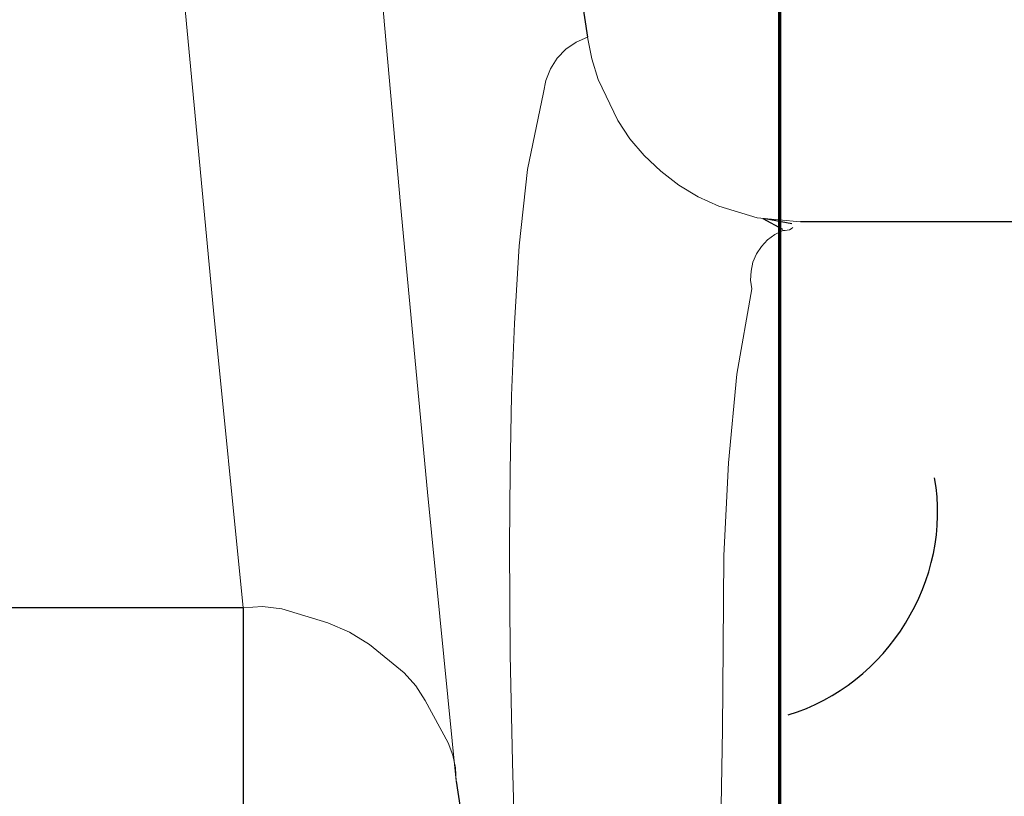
# Model space of a CAD drawing. Header units: inches. Extents: x 0 to 612, y 155 to 655.
# Tile 100 of 138: x 86.61 to 91.16, y 401.72 to 405.31. Entities that reach past the tile are written whole.
import ezdxf

# ---------------------------------------------------------------- set-up
doc = ezdxf.new("R2010")
doc.units = ezdxf.units.IN
doc.header["$MEASUREMENT"] = 0
doc.layers.add('Layer 1', color=7, linetype='Continuous')

# ---------------------------------------------------------------- blocks, each defined once
blk = doc.blocks.new('block 8')
at = {"layer": 'Layer 1', "color": 7, "lineweight": 70}
blk.add_lwpolyline([(90.1226, 374.3535), (90.1226, 528.8403), (99.313, 528.8403)], dxfattribs=at)
blk = doc.blocks.new('block 4')
at = {"layer": 'Layer 1'}
blk.add_blockref('block 8', (0, 0), dxfattribs=at)
blk = doc.blocks.new('block 3')
at = {"layer": 'Layer 1'}
blk.add_blockref('block 4', (0, 0), dxfattribs=at)
blk = doc.blocks.new('block 1173')
at = {"layer": 'Layer 1', "color": 7, "lineweight": 25}
blk.add_lwpolyline([(95.3262, 404.3745), (90.2183, 404.3745)], dxfattribs=at)
blk = doc.blocks.new('block 1172')
at = {"layer": 'Layer 1'}
blk.add_blockref('block 1173', (0, 0), dxfattribs=at)
blk = doc.blocks.new('block 1171')
at = {"layer": 'Layer 1'}
blk.add_blockref('block 1172', (0, 0), dxfattribs=at)
blk = doc.blocks.new('block 1215')
at = {"layer": 'Layer 1', "color": 7, "lineweight": 25}
blk.add_lwpolyline([(90.1768, 404.3662), (90.0537, 404.3887)], dxfattribs=at)
blk = doc.blocks.new('block 1214')
at = {"layer": 'Layer 1'}
blk.add_blockref('block 1215', (0, 0), dxfattribs=at)
blk = doc.blocks.new('block 1213')
at = {"layer": 'Layer 1'}
blk.add_blockref('block 1214', (0, 0), dxfattribs=at)
blk = doc.blocks.new('block 1239')
at = {"layer": 'Layer 1', "color": 7, "lineweight": 25}
blk.add_lwpolyline([(90.1357, 404.3389), (90.0454, 404.3887)], dxfattribs=at)
blk = doc.blocks.new('block 1238')
at = {"layer": 'Layer 1'}
blk.add_blockref('block 1239', (0, 0), dxfattribs=at)
blk = doc.blocks.new('block 1237')
at = {"layer": 'Layer 1'}
blk.add_blockref('block 1238', (0, 0), dxfattribs=at)
blk = doc.blocks.new('block 5309')
at = {"layer": 'Layer 1', "color": 7, "lineweight": 25}
blk.add_lwpolyline([(88.627, 401.7915), (88.9937, 399.3828)], dxfattribs=at)
blk = doc.blocks.new('block 5308')
at = {"layer": 'Layer 1'}
blk.add_blockref('block 5309', (0, 0), dxfattribs=at)
blk = doc.blocks.new('block 5307')
at = {"layer": 'Layer 1'}
blk.add_blockref('block 5308', (0, 0), dxfattribs=at)
blk = doc.blocks.new('block 5369')
at = {"layer": 'Layer 1', "color": 7, "lineweight": 25}
blk.add_lwpolyline([(87.6421, 402.5928), (87.6421, 401.6382)], dxfattribs=at)
blk = doc.blocks.new('block 5368')
at = {"layer": 'Layer 1'}
blk.add_blockref('block 5369', (0, 0), dxfattribs=at)
blk = doc.blocks.new('block 5367')
at = {"layer": 'Layer 1'}
blk.add_blockref('block 5368', (0, 0), dxfattribs=at)
blk = doc.blocks.new('block 5372')
at = {"layer": 'Layer 1', "lineweight": 0}
for points in [[(87.6421, 402.5928)], [(87.7314, 402.5991)]]:
    blk.add_lwpolyline(points, dxfattribs=at)
blk.add_open_spline([(87.6421, 402.5928), (87.6421, 402.5928), (87.7314, 402.5991), (87.7314, 402.5991), (87.7314, 402.5991), (87.6421, 402.5928), (87.6421, 402.5928)], degree=3, knots=[0, 0, 0, 0, 1, 1, 1, 2, 2, 2, 2], dxfattribs=at)
blk = doc.blocks.new('block 5373')
at = {"layer": 'Layer 1', "lineweight": 0}
for points in [[(87.7314, 402.5991)], [(87.8203, 402.5884)]]:
    blk.add_lwpolyline(points, dxfattribs=at)
blk.add_open_spline([(87.7314, 402.5991), (87.7314, 402.5991), (87.8203, 402.5884), (87.8203, 402.5884), (87.8203, 402.5884), (87.7314, 402.5991), (87.7314, 402.5991)], degree=3, knots=[0, 0, 0, 0, 1, 1, 1, 2, 2, 2, 2], dxfattribs=at)
blk = doc.blocks.new('block 5374')
at = {"layer": 'Layer 1', "lineweight": 0}
for points in [[(87.8203, 402.5884)], [(88.0342, 402.5225)]]:
    blk.add_lwpolyline(points, dxfattribs=at)
blk.add_open_spline([(87.8203, 402.5884), (87.8203, 402.5884), (88.0342, 402.5225), (88.0342, 402.5225), (88.0342, 402.5225), (87.8203, 402.5884), (87.8203, 402.5884)], degree=3, knots=[0, 0, 0, 0, 1, 1, 1, 2, 2, 2, 2], dxfattribs=at)
blk = doc.blocks.new('block 5375')
at = {"layer": 'Layer 1', "lineweight": 0}
for points in [[(88.0342, 402.5225)], [(88.1338, 402.4805)]]:
    blk.add_lwpolyline(points, dxfattribs=at)
blk.add_open_spline([(88.0342, 402.5225), (88.0342, 402.5225), (88.1338, 402.4805), (88.1338, 402.4805), (88.1338, 402.4805), (88.0342, 402.5225), (88.0342, 402.5225)], degree=3, knots=[0, 0, 0, 0, 1, 1, 1, 2, 2, 2, 2], dxfattribs=at)
blk = doc.blocks.new('block 5376')
at = {"layer": 'Layer 1', "lineweight": 0}
for points in [[(88.1338, 402.4805)], [(88.2256, 402.4224)]]:
    blk.add_lwpolyline(points, dxfattribs=at)
blk.add_open_spline([(88.1338, 402.4805), (88.1338, 402.4805), (88.2256, 402.4224), (88.2256, 402.4224), (88.2256, 402.4224), (88.1338, 402.4805), (88.1338, 402.4805)], degree=3, knots=[0, 0, 0, 0, 1, 1, 1, 2, 2, 2, 2], dxfattribs=at)
blk = doc.blocks.new('block 5377')
at = {"layer": 'Layer 1', "lineweight": 0}
for points in [[(88.2256, 402.4224)], [(88.3857, 402.292)]]:
    blk.add_lwpolyline(points, dxfattribs=at)
blk.add_open_spline([(88.2256, 402.4224), (88.2256, 402.4224), (88.3857, 402.292), (88.3857, 402.292), (88.3857, 402.292), (88.2256, 402.4224), (88.2256, 402.4224)], degree=3, knots=[0, 0, 0, 0, 1, 1, 1, 2, 2, 2, 2], dxfattribs=at)
blk = doc.blocks.new('block 5378')
at = {"layer": 'Layer 1', "lineweight": 0}
for points in [[(88.3857, 402.292)], [(88.4395, 402.2324)]]:
    blk.add_lwpolyline(points, dxfattribs=at)
blk.add_open_spline([(88.3857, 402.292), (88.3857, 402.292), (88.4395, 402.2324), (88.4395, 402.2324), (88.4395, 402.2324), (88.3857, 402.292), (88.3857, 402.292)], degree=3, knots=[0, 0, 0, 0, 1, 1, 1, 2, 2, 2, 2], dxfattribs=at)
blk = doc.blocks.new('block 5379')
at = {"layer": 'Layer 1', "lineweight": 0}
for points in [[(88.4395, 402.2324)], [(88.4834, 402.1646)]]:
    blk.add_lwpolyline(points, dxfattribs=at)
blk.add_open_spline([(88.4395, 402.2324), (88.4395, 402.2324), (88.4834, 402.1646), (88.4834, 402.1646), (88.4834, 402.1646), (88.4395, 402.2324), (88.4395, 402.2324)], degree=3, knots=[0, 0, 0, 0, 1, 1, 1, 2, 2, 2, 2], dxfattribs=at)
blk = doc.blocks.new('block 5380')
at = {"layer": 'Layer 1', "lineweight": 0}
for points in [[(88.4834, 402.1646)], [(88.5894, 401.9692)]]:
    blk.add_lwpolyline(points, dxfattribs=at)
blk.add_open_spline([(88.4834, 402.1646), (88.4834, 402.1646), (88.5894, 401.9692), (88.5894, 401.9692), (88.5894, 401.9692), (88.4834, 402.1646), (88.4834, 402.1646)], degree=3, knots=[0, 0, 0, 0, 1, 1, 1, 2, 2, 2, 2], dxfattribs=at)
blk = doc.blocks.new('block 5381')
at = {"layer": 'Layer 1', "lineweight": 0}
for points in [[(88.5894, 401.9692)], [(88.6104, 401.9121)]]:
    blk.add_lwpolyline(points, dxfattribs=at)
blk.add_open_spline([(88.5894, 401.9692), (88.5894, 401.9692), (88.6104, 401.9121), (88.6104, 401.9121), (88.6104, 401.9121), (88.5894, 401.9692), (88.5894, 401.9692)], degree=3, knots=[0, 0, 0, 0, 1, 1, 1, 2, 2, 2, 2], dxfattribs=at)
blk = doc.blocks.new('block 5382')
at = {"layer": 'Layer 1', "lineweight": 0}
for points in [[(88.6104, 401.9121)], [(88.623, 401.853)]]:
    blk.add_lwpolyline(points, dxfattribs=at)
blk.add_open_spline([(88.6104, 401.9121), (88.6104, 401.9121), (88.623, 401.853), (88.623, 401.853), (88.623, 401.853), (88.6104, 401.9121), (88.6104, 401.9121)], degree=3, knots=[0, 0, 0, 0, 1, 1, 1, 2, 2, 2, 2], dxfattribs=at)
blk = doc.blocks.new('block 5383')
at = {"layer": 'Layer 1', "lineweight": 0}
for points in [[(88.623, 401.853)], [(88.627, 401.7915)]]:
    blk.add_lwpolyline(points, dxfattribs=at)
blk.add_open_spline([(88.623, 401.853), (88.623, 401.853), (88.627, 401.7915), (88.627, 401.7915), (88.627, 401.7915), (88.623, 401.853), (88.623, 401.853)], degree=3, knots=[0, 0, 0, 0, 1, 1, 1, 2, 2, 2, 2], dxfattribs=at)
blk = doc.blocks.new('block 5371')
at = {"layer": 'Layer 1'}
for name in ['block 5372', 'block 5373', 'block 5374', 'block 5375', 'block 5376', 'block 5377', 'block 5378', 'block 5379', 'block 5380', 'block 5381', 'block 5382', 'block 5383']:
    blk.add_blockref(name, (0, 0), dxfattribs=at)
blk = doc.blocks.new('block 5370')
at = {"layer": 'Layer 1'}
blk.add_blockref('block 5371', (0, 0), dxfattribs=at)
blk = doc.blocks.new('block 5514')
at = {"layer": 'Layer 1', "color": 7, "lineweight": 25}
blk.add_lwpolyline([(87.6421, 402.5928), (76.4863, 402.5928)], dxfattribs=at)
blk = doc.blocks.new('block 5513')
at = {"layer": 'Layer 1'}
blk.add_blockref('block 5514', (0, 0), dxfattribs=at)
blk = doc.blocks.new('block 5512')
at = {"layer": 'Layer 1'}
blk.add_blockref('block 5513', (0, 0), dxfattribs=at)
blk = doc.blocks.new('block 5765')
at = {"layer": 'Layer 1', "lineweight": 0}
for points in [[(89.9497, 398.9697)], [(89.9814, 398.4868)]]:
    blk.add_lwpolyline(points, dxfattribs=at)
blk.add_open_spline([(89.9814, 398.4868), (89.9814, 398.4868), (89.9497, 398.9697), (89.9497, 398.9697), (89.9497, 398.9697), (89.9814, 398.4868), (89.9814, 398.4868)], degree=3, knots=[0, 0, 0, 0, 1, 1, 1, 2, 2, 2, 2], dxfattribs=at)
blk = doc.blocks.new('block 5766')
at = {"layer": 'Layer 1', "lineweight": 0}
for points in [[(89.9224, 399.4414)], [(89.9497, 398.9697)]]:
    blk.add_lwpolyline(points, dxfattribs=at)
blk.add_open_spline([(89.9497, 398.9697), (89.9497, 398.9697), (89.9224, 399.4414), (89.9224, 399.4414), (89.9224, 399.4414), (89.9497, 398.9697), (89.9497, 398.9697)], degree=3, knots=[0, 0, 0, 0, 1, 1, 1, 2, 2, 2, 2], dxfattribs=at)
blk = doc.blocks.new('block 5767')
at = {"layer": 'Layer 1', "lineweight": 0}
for points in [[(89.8965, 400.002)], [(89.9224, 399.4414)]]:
    blk.add_lwpolyline(points, dxfattribs=at)
blk.add_open_spline([(89.9224, 399.4414), (89.9224, 399.4414), (89.8965, 400.002), (89.8965, 400.002), (89.8965, 400.002), (89.9224, 399.4414), (89.9224, 399.4414)], degree=3, knots=[0, 0, 0, 0, 1, 1, 1, 2, 2, 2, 2], dxfattribs=at)
blk = doc.blocks.new('block 5768')
at = {"layer": 'Layer 1', "lineweight": 0}
for points in [[(89.8765, 400.5273)], [(89.8965, 400.002)]]:
    blk.add_lwpolyline(points, dxfattribs=at)
blk.add_open_spline([(89.8965, 400.002), (89.8965, 400.002), (89.8765, 400.5273), (89.8765, 400.5273), (89.8765, 400.5273), (89.8965, 400.002), (89.8965, 400.002)], degree=3, knots=[0, 0, 0, 0, 1, 1, 1, 2, 2, 2, 2], dxfattribs=at)
blk = doc.blocks.new('block 5769')
at = {"layer": 'Layer 1', "lineweight": 0}
for points in [[(89.8604, 401.0298)], [(89.8765, 400.5273)]]:
    blk.add_lwpolyline(points, dxfattribs=at)
blk.add_open_spline([(89.8765, 400.5273), (89.8765, 400.5273), (89.8604, 401.0298), (89.8604, 401.0298), (89.8604, 401.0298), (89.8765, 400.5273), (89.8765, 400.5273)], degree=3, knots=[0, 0, 0, 0, 1, 1, 1, 2, 2, 2, 2], dxfattribs=at)
blk = doc.blocks.new('block 5770')
at = {"layer": 'Layer 1', "lineweight": 0}
for points in [[(89.8491, 401.5889)], [(89.8604, 401.0298)]]:
    blk.add_lwpolyline(points, dxfattribs=at)
blk.add_open_spline([(89.8604, 401.0298), (89.8604, 401.0298), (89.8491, 401.5889), (89.8491, 401.5889), (89.8491, 401.5889), (89.8604, 401.0298), (89.8604, 401.0298)], degree=3, knots=[0, 0, 0, 0, 1, 1, 1, 2, 2, 2, 2], dxfattribs=at)
blk = doc.blocks.new('block 5771')
at = {"layer": 'Layer 1', "lineweight": 0}
for points in [[(89.8579, 402.0298)], [(89.8491, 401.5889)]]:
    blk.add_lwpolyline(points, dxfattribs=at)
blk.add_open_spline([(89.8491, 401.5889), (89.8491, 401.5889), (89.8579, 402.0298), (89.8579, 402.0298), (89.8579, 402.0298), (89.8491, 401.5889), (89.8491, 401.5889)], degree=3, knots=[0, 0, 0, 0, 1, 1, 1, 2, 2, 2, 2], dxfattribs=at)
blk = doc.blocks.new('block 5764')
at = {"layer": 'Layer 1'}
for name in ['block 5771', 'block 5770', 'block 5769', 'block 5768', 'block 5767', 'block 5766', 'block 5765']:
    blk.add_blockref(name, (0, 0), dxfattribs=at)
blk = doc.blocks.new('block 5763')
at = {"layer": 'Layer 1'}
blk.add_blockref('block 5764', (0, 0), dxfattribs=at)
blk = doc.blocks.new('block 5774')
at = {"layer": 'Layer 1', "lineweight": 0}
for points in [[(88.9663, 399.8813)], [(88.9937, 399.3828)]]:
    blk.add_lwpolyline(points, dxfattribs=at)
blk.add_open_spline([(88.9937, 399.3828), (88.9937, 399.3828), (88.9663, 399.8813), (88.9663, 399.8813), (88.9663, 399.8813), (88.9937, 399.3828), (88.9937, 399.3828)], degree=3, knots=[0, 0, 0, 0, 1, 1, 1, 2, 2, 2, 2], dxfattribs=at)
blk = doc.blocks.new('block 5775')
at = {"layer": 'Layer 1', "lineweight": 0}
for points in [[(88.9419, 400.3809)], [(88.9663, 399.8813)]]:
    blk.add_lwpolyline(points, dxfattribs=at)
blk.add_open_spline([(88.9663, 399.8813), (88.9663, 399.8813), (88.9419, 400.3809), (88.9419, 400.3809), (88.9419, 400.3809), (88.9663, 399.8813), (88.9663, 399.8813)], degree=3, knots=[0, 0, 0, 0, 1, 1, 1, 2, 2, 2, 2], dxfattribs=at)
blk = doc.blocks.new('block 5776')
at = {"layer": 'Layer 1', "lineweight": 0}
for points in [[(88.9199, 400.8789)], [(88.9419, 400.3809)]]:
    blk.add_lwpolyline(points, dxfattribs=at)
blk.add_open_spline([(88.9419, 400.3809), (88.9419, 400.3809), (88.9199, 400.8789), (88.9199, 400.8789), (88.9199, 400.8789), (88.9419, 400.3809), (88.9419, 400.3809)], degree=3, knots=[0, 0, 0, 0, 1, 1, 1, 2, 2, 2, 2], dxfattribs=at)
blk = doc.blocks.new('block 5777')
at = {"layer": 'Layer 1', "lineweight": 0}
for points in [[(88.9014, 401.3774)], [(88.9199, 400.8789)]]:
    blk.add_lwpolyline(points, dxfattribs=at)
blk.add_open_spline([(88.9199, 400.8789), (88.9199, 400.8789), (88.9014, 401.3774), (88.9014, 401.3774), (88.9014, 401.3774), (88.9199, 400.8789), (88.9199, 400.8789)], degree=3, knots=[0, 0, 0, 0, 1, 1, 1, 2, 2, 2, 2], dxfattribs=at)
blk = doc.blocks.new('block 5778')
at = {"layer": 'Layer 1', "lineweight": 0}
for points in [[(88.8867, 401.8789)], [(88.9014, 401.3774)]]:
    blk.add_lwpolyline(points, dxfattribs=at)
blk.add_open_spline([(88.9014, 401.3774), (88.9014, 401.3774), (88.8867, 401.8789), (88.8867, 401.8789), (88.8867, 401.8789), (88.9014, 401.3774), (88.9014, 401.3774)], degree=3, knots=[0, 0, 0, 0, 1, 1, 1, 2, 2, 2, 2], dxfattribs=at)
blk = doc.blocks.new('block 5779')
at = {"layer": 'Layer 1', "lineweight": 0}
for points in [[(88.8765, 402.377)], [(88.8867, 401.8789)]]:
    blk.add_lwpolyline(points, dxfattribs=at)
blk.add_open_spline([(88.8867, 401.8789), (88.8867, 401.8789), (88.8765, 402.377), (88.8765, 402.377), (88.8765, 402.377), (88.8867, 401.8789), (88.8867, 401.8789)], degree=3, knots=[0, 0, 0, 0, 1, 1, 1, 2, 2, 2, 2], dxfattribs=at)
blk = doc.blocks.new('block 5780')
at = {"layer": 'Layer 1', "lineweight": 0}
for points in [[(88.873, 402.8765)], [(88.8765, 402.377)]]:
    blk.add_lwpolyline(points, dxfattribs=at)
blk.add_open_spline([(88.8765, 402.377), (88.8765, 402.377), (88.873, 402.8765), (88.873, 402.8765), (88.873, 402.8765), (88.8765, 402.377), (88.8765, 402.377)], degree=3, knots=[0, 0, 0, 0, 1, 1, 1, 2, 2, 2, 2], dxfattribs=at)
blk = doc.blocks.new('block 5773')
at = {"layer": 'Layer 1'}
for name in ['block 5780', 'block 5779', 'block 5778', 'block 5777', 'block 5776', 'block 5775', 'block 5774']:
    blk.add_blockref(name, (0, 0), dxfattribs=at)
blk = doc.blocks.new('block 5772')
at = {"layer": 'Layer 1'}
blk.add_blockref('block 5773', (0, 0), dxfattribs=at)
blk = doc.blocks.new('block 5783')
at = {"layer": 'Layer 1', "color": 7, "lineweight": 25}
blk.add_open_spline([(90.1606, 402.0977), (90.6201, 402.2368), (90.9214, 402.7246), (90.8374, 403.1924)], degree=3, dxfattribs=at)
blk = doc.blocks.new('block 5782')
at = {"layer": 'Layer 1'}
blk.add_blockref('block 5783', (0, 0), dxfattribs=at)
blk = doc.blocks.new('block 5781')
at = {"layer": 'Layer 1'}
blk.add_blockref('block 5782', (0, 0), dxfattribs=at)
blk = doc.blocks.new('block 5832')
at = {"layer": 'Layer 1', "lineweight": 0}
for points in [[(88.25, 405.7886)], [(88.3691, 404.4546)]]:
    blk.add_lwpolyline(points, dxfattribs=at)
blk.add_open_spline([(88.25, 405.7886), (88.25, 405.7886), (88.3691, 404.4546), (88.3691, 404.4546), (88.3691, 404.4546), (88.25, 405.7886), (88.25, 405.7886)], degree=3, knots=[0, 0, 0, 0, 1, 1, 1, 2, 2, 2, 2], dxfattribs=at)
blk = doc.blocks.new('block 5833')
at = {"layer": 'Layer 1', "lineweight": 0}
for points in [[(88.3691, 404.4546)], [(88.4946, 403.127)]]:
    blk.add_lwpolyline(points, dxfattribs=at)
blk.add_open_spline([(88.3691, 404.4546), (88.3691, 404.4546), (88.4946, 403.127), (88.4946, 403.127), (88.4946, 403.127), (88.3691, 404.4546), (88.3691, 404.4546)], degree=3, knots=[0, 0, 0, 0, 1, 1, 1, 2, 2, 2, 2], dxfattribs=at)
blk = doc.blocks.new('block 5834')
at = {"layer": 'Layer 1', "lineweight": 0}
for points in [[(88.4946, 403.127)], [(88.627, 401.7915)]]:
    blk.add_lwpolyline(points, dxfattribs=at)
blk.add_open_spline([(88.4946, 403.127), (88.4946, 403.127), (88.627, 401.7915), (88.627, 401.7915), (88.627, 401.7915), (88.4946, 403.127), (88.4946, 403.127)], degree=3, knots=[0, 0, 0, 0, 1, 1, 1, 2, 2, 2, 2], dxfattribs=at)
blk = doc.blocks.new('block 5818')
at = {"layer": 'Layer 1'}
for name in ['block 5832', 'block 5833', 'block 5834']:
    blk.add_blockref(name, (0, 0), dxfattribs=at)
blk = doc.blocks.new('block 5817')
at = {"layer": 'Layer 1'}
blk.add_blockref('block 5818', (0, 0), dxfattribs=at)
blk = doc.blocks.new('block 5977')
at = {"layer": 'Layer 1', "color": 7, "lineweight": 25}
blk.add_lwpolyline([(88.1348, 412.437), (89.2334, 405.2275)], dxfattribs=at)
blk = doc.blocks.new('block 5976')
at = {"layer": 'Layer 1'}
blk.add_blockref('block 5977', (0, 0), dxfattribs=at)
blk = doc.blocks.new('block 5975')
at = {"layer": 'Layer 1'}
blk.add_blockref('block 5976', (0, 0), dxfattribs=at)
blk = doc.blocks.new('block 5980')
at = {"layer": 'Layer 1', "lineweight": 0}
for points in [[(88.8755, 403.2246)], [(88.873, 402.8765)]]:
    blk.add_lwpolyline(points, dxfattribs=at)
blk.add_open_spline([(88.873, 402.8765), (88.873, 402.8765), (88.8755, 403.2246), (88.8755, 403.2246), (88.8755, 403.2246), (88.873, 402.8765), (88.873, 402.8765)], degree=3, knots=[0, 0, 0, 0, 1, 1, 1, 2, 2, 2, 2], dxfattribs=at)
blk = doc.blocks.new('block 5981')
at = {"layer": 'Layer 1', "lineweight": 0}
for points in [[(88.8823, 403.5732)], [(88.8755, 403.2246)]]:
    blk.add_lwpolyline(points, dxfattribs=at)
blk.add_open_spline([(88.8755, 403.2246), (88.8755, 403.2246), (88.8823, 403.5732), (88.8823, 403.5732), (88.8823, 403.5732), (88.8755, 403.2246), (88.8755, 403.2246)], degree=3, knots=[0, 0, 0, 0, 1, 1, 1, 2, 2, 2, 2], dxfattribs=at)
blk = doc.blocks.new('block 5982')
at = {"layer": 'Layer 1', "lineweight": 0}
for points in [[(88.8955, 403.9053)], [(88.8823, 403.5732)]]:
    blk.add_lwpolyline(points, dxfattribs=at)
blk.add_open_spline([(88.8823, 403.5732), (88.8823, 403.5732), (88.8955, 403.9053), (88.8955, 403.9053), (88.8955, 403.9053), (88.8823, 403.5732), (88.8823, 403.5732)], degree=3, knots=[0, 0, 0, 0, 1, 1, 1, 2, 2, 2, 2], dxfattribs=at)
blk = doc.blocks.new('block 5983')
at = {"layer": 'Layer 1', "lineweight": 0}
for points in [[(88.917, 404.2646)], [(88.8955, 403.9053)]]:
    blk.add_lwpolyline(points, dxfattribs=at)
blk.add_open_spline([(88.8955, 403.9053), (88.8955, 403.9053), (88.917, 404.2646), (88.917, 404.2646), (88.917, 404.2646), (88.8955, 403.9053), (88.8955, 403.9053)], degree=3, knots=[0, 0, 0, 0, 1, 1, 1, 2, 2, 2, 2], dxfattribs=at)
blk = doc.blocks.new('block 5984')
at = {"layer": 'Layer 1', "lineweight": 0}
for points in [[(88.9561, 404.6172)], [(88.917, 404.2646)]]:
    blk.add_lwpolyline(points, dxfattribs=at)
blk.add_open_spline([(88.917, 404.2646), (88.917, 404.2646), (88.9561, 404.6172), (88.9561, 404.6172), (88.9561, 404.6172), (88.917, 404.2646), (88.917, 404.2646)], degree=3, knots=[0, 0, 0, 0, 1, 1, 1, 2, 2, 2, 2], dxfattribs=at)
blk = doc.blocks.new('block 5985')
at = {"layer": 'Layer 1', "lineweight": 0}
for points in [[(89.0303, 404.9722)], [(88.9561, 404.6172)]]:
    blk.add_lwpolyline(points, dxfattribs=at)
blk.add_open_spline([(88.9561, 404.6172), (88.9561, 404.6172), (89.0303, 404.9722), (89.0303, 404.9722), (89.0303, 404.9722), (88.9561, 404.6172), (88.9561, 404.6172)], degree=3, knots=[0, 0, 0, 0, 1, 1, 1, 2, 2, 2, 2], dxfattribs=at)
blk = doc.blocks.new('block 5986')
at = {"layer": 'Layer 1', "lineweight": 0}
for points in [[(89.041, 405.0283)], [(89.0303, 404.9722)]]:
    blk.add_lwpolyline(points, dxfattribs=at)
blk.add_open_spline([(89.0303, 404.9722), (89.0303, 404.9722), (89.041, 405.0283), (89.041, 405.0283), (89.041, 405.0283), (89.0303, 404.9722), (89.0303, 404.9722)], degree=3, knots=[0, 0, 0, 0, 1, 1, 1, 2, 2, 2, 2], dxfattribs=at)
blk = doc.blocks.new('block 5987')
at = {"layer": 'Layer 1', "lineweight": 0}
for points in [[(89.0625, 405.082)], [(89.041, 405.0283)]]:
    blk.add_lwpolyline(points, dxfattribs=at)
blk.add_open_spline([(89.041, 405.0283), (89.041, 405.0283), (89.0625, 405.082), (89.0625, 405.082), (89.0625, 405.082), (89.041, 405.0283), (89.041, 405.0283)], degree=3, knots=[0, 0, 0, 0, 1, 1, 1, 2, 2, 2, 2], dxfattribs=at)
blk = doc.blocks.new('block 5988')
at = {"layer": 'Layer 1', "lineweight": 0}
for points in [[(89.0938, 405.1309)], [(89.0625, 405.082)]]:
    blk.add_lwpolyline(points, dxfattribs=at)
blk.add_open_spline([(89.0625, 405.082), (89.0625, 405.082), (89.0938, 405.1309), (89.0938, 405.1309), (89.0938, 405.1309), (89.0625, 405.082), (89.0625, 405.082)], degree=3, knots=[0, 0, 0, 0, 1, 1, 1, 2, 2, 2, 2], dxfattribs=at)
blk = doc.blocks.new('block 5989')
at = {"layer": 'Layer 1', "lineweight": 0}
for points in [[(89.0938, 405.1309)], [(89.1338, 405.1719)]]:
    blk.add_lwpolyline(points, dxfattribs=at)
blk.add_open_spline([(89.0938, 405.1309), (89.0938, 405.1309), (89.1338, 405.1719), (89.1338, 405.1719), (89.1338, 405.1719), (89.0938, 405.1309), (89.0938, 405.1309)], degree=3, knots=[0, 0, 0, 0, 1, 1, 1, 2, 2, 2, 2], dxfattribs=at)
blk = doc.blocks.new('block 5990')
at = {"layer": 'Layer 1', "lineweight": 0}
for points in [[(89.1807, 405.2041)], [(89.1338, 405.1719)]]:
    blk.add_lwpolyline(points, dxfattribs=at)
blk.add_open_spline([(89.1338, 405.1719), (89.1338, 405.1719), (89.1807, 405.2041), (89.1807, 405.2041), (89.1807, 405.2041), (89.1338, 405.1719), (89.1338, 405.1719)], degree=3, knots=[0, 0, 0, 0, 1, 1, 1, 2, 2, 2, 2], dxfattribs=at)
blk = doc.blocks.new('block 5991')
at = {"layer": 'Layer 1', "lineweight": 0}
for points in [[(89.2334, 405.2275)], [(89.1807, 405.2041)]]:
    blk.add_lwpolyline(points, dxfattribs=at)
blk.add_open_spline([(89.1807, 405.2041), (89.1807, 405.2041), (89.2334, 405.2275), (89.2334, 405.2275), (89.2334, 405.2275), (89.1807, 405.2041), (89.1807, 405.2041)], degree=3, knots=[0, 0, 0, 0, 1, 1, 1, 2, 2, 2, 2], dxfattribs=at)
blk = doc.blocks.new('block 5979')
at = {"layer": 'Layer 1'}
for name in ['block 5991', 'block 5990', 'block 5988', 'block 5989', 'block 5987', 'block 5986', 'block 5985', 'block 5984', 'block 5983', 'block 5982', 'block 5981', 'block 5980']:
    blk.add_blockref(name, (0, 0), dxfattribs=at)
blk = doc.blocks.new('block 5978')
at = {"layer": 'Layer 1'}
blk.add_blockref('block 5979', (0, 0), dxfattribs=at)
blk = doc.blocks.new('block 7257')
at = {"layer": 'Layer 1', "lineweight": 0}
for points in [[(89.2334, 405.2275)], [(89.2529, 405.1284)]]:
    blk.add_lwpolyline(points, dxfattribs=at)
blk.add_open_spline([(89.2334, 405.2275), (89.2334, 405.2275), (89.2529, 405.1284), (89.2529, 405.1284), (89.2529, 405.1284), (89.2334, 405.2275), (89.2334, 405.2275)], degree=3, knots=[0, 0, 0, 0, 1, 1, 1, 2, 2, 2, 2], dxfattribs=at)
blk = doc.blocks.new('block 7258')
at = {"layer": 'Layer 1', "lineweight": 0}
for points in [[(89.2529, 405.1284)], [(89.2832, 405.0327)]]:
    blk.add_lwpolyline(points, dxfattribs=at)
blk.add_open_spline([(89.2529, 405.1284), (89.2529, 405.1284), (89.2832, 405.0327), (89.2832, 405.0327), (89.2832, 405.0327), (89.2529, 405.1284), (89.2529, 405.1284)], degree=3, knots=[0, 0, 0, 0, 1, 1, 1, 2, 2, 2, 2], dxfattribs=at)
blk = doc.blocks.new('block 7259')
at = {"layer": 'Layer 1', "lineweight": 0}
for points in [[(89.2832, 405.0327)], [(89.3735, 404.8428)]]:
    blk.add_lwpolyline(points, dxfattribs=at)
blk.add_open_spline([(89.2832, 405.0327), (89.2832, 405.0327), (89.3735, 404.8428), (89.3735, 404.8428), (89.3735, 404.8428), (89.2832, 405.0327), (89.2832, 405.0327)], degree=3, knots=[0, 0, 0, 0, 1, 1, 1, 2, 2, 2, 2], dxfattribs=at)
blk = doc.blocks.new('block 7260')
at = {"layer": 'Layer 1', "lineweight": 0}
for points in [[(89.3735, 404.8428)], [(89.4292, 404.7588)]]:
    blk.add_lwpolyline(points, dxfattribs=at)
blk.add_open_spline([(89.3735, 404.8428), (89.3735, 404.8428), (89.4292, 404.7588), (89.4292, 404.7588), (89.4292, 404.7588), (89.3735, 404.8428), (89.3735, 404.8428)], degree=3, knots=[0, 0, 0, 0, 1, 1, 1, 2, 2, 2, 2], dxfattribs=at)
blk = doc.blocks.new('block 7261')
at = {"layer": 'Layer 1', "lineweight": 0}
for points in [[(89.4292, 404.7588)], [(89.4946, 404.6812)]]:
    blk.add_lwpolyline(points, dxfattribs=at)
blk.add_open_spline([(89.4292, 404.7588), (89.4292, 404.7588), (89.4946, 404.6812), (89.4946, 404.6812), (89.4946, 404.6812), (89.4292, 404.7588), (89.4292, 404.7588)], degree=3, knots=[0, 0, 0, 0, 1, 1, 1, 2, 2, 2, 2], dxfattribs=at)
blk = doc.blocks.new('block 7262')
at = {"layer": 'Layer 1', "lineweight": 0}
for points in [[(89.4946, 404.6812)], [(89.5718, 404.6089)]]:
    blk.add_lwpolyline(points, dxfattribs=at)
blk.add_open_spline([(89.4946, 404.6812), (89.4946, 404.6812), (89.5718, 404.6089), (89.5718, 404.6089), (89.5718, 404.6089), (89.4946, 404.6812), (89.4946, 404.6812)], degree=3, knots=[0, 0, 0, 0, 1, 1, 1, 2, 2, 2, 2], dxfattribs=at)
blk = doc.blocks.new('block 7263')
at = {"layer": 'Layer 1', "lineweight": 0}
for points in [[(89.5718, 404.6089)], [(89.6553, 404.5449)]]:
    blk.add_lwpolyline(points, dxfattribs=at)
blk.add_open_spline([(89.5718, 404.6089), (89.5718, 404.6089), (89.6553, 404.5449), (89.6553, 404.5449), (89.6553, 404.5449), (89.5718, 404.6089), (89.5718, 404.6089)], degree=3, knots=[0, 0, 0, 0, 1, 1, 1, 2, 2, 2, 2], dxfattribs=at)
blk = doc.blocks.new('block 7264')
at = {"layer": 'Layer 1', "lineweight": 0}
for points in [[(89.6553, 404.5449)], [(89.7446, 404.4902)]]:
    blk.add_lwpolyline(points, dxfattribs=at)
blk.add_open_spline([(89.6553, 404.5449), (89.6553, 404.5449), (89.7446, 404.4902), (89.7446, 404.4902), (89.7446, 404.4902), (89.6553, 404.5449), (89.6553, 404.5449)], degree=3, knots=[0, 0, 0, 0, 1, 1, 1, 2, 2, 2, 2], dxfattribs=at)
blk = doc.blocks.new('block 7265')
at = {"layer": 'Layer 1', "lineweight": 0}
for points in [[(89.7446, 404.4902)], [(89.8403, 404.4468)]]:
    blk.add_lwpolyline(points, dxfattribs=at)
blk.add_open_spline([(89.7446, 404.4902), (89.7446, 404.4902), (89.8403, 404.4468), (89.8403, 404.4468), (89.8403, 404.4468), (89.7446, 404.4902), (89.7446, 404.4902)], degree=3, knots=[0, 0, 0, 0, 1, 1, 1, 2, 2, 2, 2], dxfattribs=at)
blk = doc.blocks.new('block 7266')
at = {"layer": 'Layer 1', "lineweight": 0}
for points in [[(89.8403, 404.4468)], [(90.0181, 404.3931)]]:
    blk.add_lwpolyline(points, dxfattribs=at)
blk.add_open_spline([(89.8403, 404.4468), (89.8403, 404.4468), (90.0181, 404.3931), (90.0181, 404.3931), (90.0181, 404.3931), (89.8403, 404.4468), (89.8403, 404.4468)], degree=3, knots=[0, 0, 0, 0, 1, 1, 1, 2, 2, 2, 2], dxfattribs=at)
blk = doc.blocks.new('block 7267')
at = {"layer": 'Layer 1', "lineweight": 0}
for points in [[(90.0181, 404.3931)], [(90.2183, 404.3745)]]:
    blk.add_lwpolyline(points, dxfattribs=at)
blk.add_open_spline([(90.0181, 404.3931), (90.0181, 404.3931), (90.2183, 404.3745), (90.2183, 404.3745), (90.2183, 404.3745), (90.0181, 404.3931), (90.0181, 404.3931)], degree=3, knots=[0, 0, 0, 0, 1, 1, 1, 2, 2, 2, 2], dxfattribs=at)
blk = doc.blocks.new('block 7256')
at = {"layer": 'Layer 1'}
for name in ['block 7257', 'block 7258', 'block 7259', 'block 7260', 'block 7261', 'block 7262', 'block 7263', 'block 7264', 'block 7265', 'block 7266', 'block 7267']:
    blk.add_blockref(name, (0, 0), dxfattribs=at)
blk = doc.blocks.new('block 7255')
at = {"layer": 'Layer 1'}
blk.add_blockref('block 7256', (0, 0), dxfattribs=at)
blk = doc.blocks.new('block 7757')
at = {"layer": 'Layer 1', "lineweight": 0}
for points in [[(87.3643, 405.4717)], [(87.5054, 403.9658)]]:
    blk.add_lwpolyline(points, dxfattribs=at)
blk.add_open_spline([(87.3643, 405.4717), (87.3643, 405.4717), (87.5054, 403.9658), (87.5054, 403.9658), (87.5054, 403.9658), (87.3643, 405.4717), (87.3643, 405.4717)], degree=3, knots=[0, 0, 0, 0, 1, 1, 1, 2, 2, 2, 2], dxfattribs=at)
blk = doc.blocks.new('block 7758')
at = {"layer": 'Layer 1', "lineweight": 0}
for points in [[(87.5054, 403.9658)], [(87.6421, 402.5928)]]:
    blk.add_lwpolyline(points, dxfattribs=at)
blk.add_open_spline([(87.5054, 403.9658), (87.5054, 403.9658), (87.6421, 402.5928), (87.6421, 402.5928), (87.6421, 402.5928), (87.5054, 403.9658), (87.5054, 403.9658)], degree=3, knots=[0, 0, 0, 0, 1, 1, 1, 2, 2, 2, 2], dxfattribs=at)
blk = doc.blocks.new('block 7737')
at = {"layer": 'Layer 1'}
for name in ['block 7757', 'block 7758']:
    blk.add_blockref(name, (0, 0), dxfattribs=at)
blk = doc.blocks.new('block 7736')
at = {"layer": 'Layer 1'}
blk.add_blockref('block 7737', (0, 0), dxfattribs=at)
blk = doc.blocks.new('block 7819')
at = {"layer": 'Layer 1', "lineweight": 0}
for points in [[(89.8604, 402.4136)], [(89.8579, 402.0298)]]:
    blk.add_lwpolyline(points, dxfattribs=at)
blk.add_open_spline([(89.8579, 402.0298), (89.8579, 402.0298), (89.8604, 402.4136), (89.8604, 402.4136), (89.8604, 402.4136), (89.8579, 402.0298), (89.8579, 402.0298)], degree=3, knots=[0, 0, 0, 0, 1, 1, 1, 2, 2, 2, 2], dxfattribs=at)
blk = doc.blocks.new('block 7820')
at = {"layer": 'Layer 1', "lineweight": 0}
for points in [[(89.8638, 402.8335)], [(89.8604, 402.4136)]]:
    blk.add_lwpolyline(points, dxfattribs=at)
blk.add_open_spline([(89.8604, 402.4136), (89.8604, 402.4136), (89.8638, 402.8335), (89.8638, 402.8335), (89.8638, 402.8335), (89.8604, 402.4136), (89.8604, 402.4136)], degree=3, knots=[0, 0, 0, 0, 1, 1, 1, 2, 2, 2, 2], dxfattribs=at)
blk = doc.blocks.new('block 7821')
at = {"layer": 'Layer 1', "lineweight": 0}
for points in [[(89.8843, 403.2627)], [(89.8638, 402.8335)]]:
    blk.add_lwpolyline(points, dxfattribs=at)
blk.add_open_spline([(89.8638, 402.8335), (89.8638, 402.8335), (89.8843, 403.2627), (89.8843, 403.2627), (89.8843, 403.2627), (89.8638, 402.8335), (89.8638, 402.8335)], degree=3, knots=[0, 0, 0, 0, 1, 1, 1, 2, 2, 2, 2], dxfattribs=at)
blk = doc.blocks.new('block 7822')
at = {"layer": 'Layer 1', "lineweight": 0}
for points in [[(89.9238, 403.6714)], [(89.8843, 403.2627)]]:
    blk.add_lwpolyline(points, dxfattribs=at)
blk.add_open_spline([(89.8843, 403.2627), (89.8843, 403.2627), (89.9238, 403.6714), (89.9238, 403.6714), (89.9238, 403.6714), (89.8843, 403.2627), (89.8843, 403.2627)], degree=3, knots=[0, 0, 0, 0, 1, 1, 1, 2, 2, 2, 2], dxfattribs=at)
blk = doc.blocks.new('block 7823')
at = {"layer": 'Layer 1', "lineweight": 0}
for points in [[(89.9922, 404.0649)], [(89.9238, 403.6714)]]:
    blk.add_lwpolyline(points, dxfattribs=at)
blk.add_open_spline([(89.9238, 403.6714), (89.9238, 403.6714), (89.9922, 404.0649), (89.9922, 404.0649), (89.9922, 404.0649), (89.9238, 403.6714), (89.9238, 403.6714)], degree=3, knots=[0, 0, 0, 0, 1, 1, 1, 2, 2, 2, 2], dxfattribs=at)
blk = doc.blocks.new('block 7824')
at = {"layer": 'Layer 1', "lineweight": 0}
for points in [[(89.9868, 404.106)], [(89.9922, 404.0649)]]:
    blk.add_lwpolyline(points, dxfattribs=at)
blk.add_open_spline([(89.9922, 404.0649), (89.9922, 404.0649), (89.9868, 404.106), (89.9868, 404.106), (89.9868, 404.106), (89.9922, 404.0649), (89.9922, 404.0649)], degree=3, knots=[0, 0, 0, 0, 1, 1, 1, 2, 2, 2, 2], dxfattribs=at)
blk = doc.blocks.new('block 7825')
at = {"layer": 'Layer 1', "lineweight": 0}
for points in [[(89.9893, 404.147)], [(89.9868, 404.106)]]:
    blk.add_lwpolyline(points, dxfattribs=at)
blk.add_open_spline([(89.9868, 404.106), (89.9868, 404.106), (89.9893, 404.147), (89.9893, 404.147), (89.9893, 404.147), (89.9868, 404.106), (89.9868, 404.106)], degree=3, knots=[0, 0, 0, 0, 1, 1, 1, 2, 2, 2, 2], dxfattribs=at)
blk = doc.blocks.new('block 7826')
at = {"layer": 'Layer 1', "lineweight": 0}
for points in [[(89.998, 404.188)], [(89.9893, 404.147)]]:
    blk.add_lwpolyline(points, dxfattribs=at)
blk.add_open_spline([(89.9893, 404.147), (89.9893, 404.147), (89.998, 404.188), (89.998, 404.188), (89.998, 404.188), (89.9893, 404.147), (89.9893, 404.147)], degree=3, knots=[0, 0, 0, 0, 1, 1, 1, 2, 2, 2, 2], dxfattribs=at)
blk = doc.blocks.new('block 7827')
at = {"layer": 'Layer 1', "lineweight": 0}
for points in [[(90.0142, 404.2271)], [(89.998, 404.188)]]:
    blk.add_lwpolyline(points, dxfattribs=at)
blk.add_open_spline([(89.998, 404.188), (89.998, 404.188), (90.0142, 404.2271), (90.0142, 404.2271), (90.0142, 404.2271), (89.998, 404.188), (89.998, 404.188)], degree=3, knots=[0, 0, 0, 0, 1, 1, 1, 2, 2, 2, 2], dxfattribs=at)
blk = doc.blocks.new('block 7828')
at = {"layer": 'Layer 1', "lineweight": 0}
for points in [[(90.0142, 404.2271)], [(90.0371, 404.2612)]]:
    blk.add_lwpolyline(points, dxfattribs=at)
blk.add_open_spline([(90.0142, 404.2271), (90.0142, 404.2271), (90.0371, 404.2612), (90.0371, 404.2612), (90.0371, 404.2612), (90.0142, 404.2271), (90.0142, 404.2271)], degree=3, knots=[0, 0, 0, 0, 1, 1, 1, 2, 2, 2, 2], dxfattribs=at)
blk = doc.blocks.new('block 7829')
at = {"layer": 'Layer 1', "lineweight": 0}
for points in [[(90.0654, 404.2915)], [(90.0371, 404.2612)]]:
    blk.add_lwpolyline(points, dxfattribs=at)
blk.add_open_spline([(90.0371, 404.2612), (90.0371, 404.2612), (90.0654, 404.2915), (90.0654, 404.2915), (90.0654, 404.2915), (90.0371, 404.2612), (90.0371, 404.2612)], degree=3, knots=[0, 0, 0, 0, 1, 1, 1, 2, 2, 2, 2], dxfattribs=at)
blk = doc.blocks.new('block 7830')
at = {"layer": 'Layer 1', "lineweight": 0}
for points in [[(90.0991, 404.3164)], [(90.0654, 404.2915)]]:
    blk.add_lwpolyline(points, dxfattribs=at)
blk.add_open_spline([(90.0654, 404.2915), (90.0654, 404.2915), (90.0991, 404.3164), (90.0991, 404.3164), (90.0991, 404.3164), (90.0654, 404.2915), (90.0654, 404.2915)], degree=3, knots=[0, 0, 0, 0, 1, 1, 1, 2, 2, 2, 2], dxfattribs=at)
blk = doc.blocks.new('block 7831')
at = {"layer": 'Layer 1', "lineweight": 0}
for points in [[(90.0991, 404.3164)], [(90.1362, 404.335)]]:
    blk.add_lwpolyline(points, dxfattribs=at)
blk.add_open_spline([(90.0991, 404.3164), (90.0991, 404.3164), (90.1362, 404.335), (90.1362, 404.335), (90.1362, 404.335), (90.0991, 404.3164), (90.0991, 404.3164)], degree=3, knots=[0, 0, 0, 0, 1, 1, 1, 2, 2, 2, 2], dxfattribs=at)
blk = doc.blocks.new('block 7832')
at = {"layer": 'Layer 1', "lineweight": 0}
for points in [[(90.1362, 404.335)], [(90.146, 404.335)]]:
    blk.add_lwpolyline(points, dxfattribs=at)
blk.add_open_spline([(90.1362, 404.335), (90.1362, 404.335), (90.146, 404.335), (90.146, 404.335), (90.146, 404.335), (90.1362, 404.335), (90.1362, 404.335)], degree=3, knots=[0, 0, 0, 0, 1, 1, 1, 2, 2, 2, 2], dxfattribs=at)
blk = doc.blocks.new('block 7833')
at = {"layer": 'Layer 1', "lineweight": 0}
for points in [[(90.146, 404.335)], [(90.1562, 404.3359)]]:
    blk.add_lwpolyline(points, dxfattribs=at)
blk.add_open_spline([(90.146, 404.335), (90.146, 404.335), (90.1562, 404.3359), (90.1562, 404.3359), (90.1562, 404.3359), (90.146, 404.335), (90.146, 404.335)], degree=3, knots=[0, 0, 0, 0, 1, 1, 1, 2, 2, 2, 2], dxfattribs=at)
blk = doc.blocks.new('block 7834')
at = {"layer": 'Layer 1', "lineweight": 0}
for points in [[(90.1562, 404.3359)], [(90.166, 404.3379)]]:
    blk.add_lwpolyline(points, dxfattribs=at)
blk.add_open_spline([(90.1562, 404.3359), (90.1562, 404.3359), (90.166, 404.3379), (90.166, 404.3379), (90.166, 404.3379), (90.1562, 404.3359), (90.1562, 404.3359)], degree=3, knots=[0, 0, 0, 0, 1, 1, 1, 2, 2, 2, 2], dxfattribs=at)
blk = doc.blocks.new('block 7835')
at = {"layer": 'Layer 1', "lineweight": 0}
for points in [[(90.166, 404.3379)], [(90.1743, 404.3423)]]:
    blk.add_lwpolyline(points, dxfattribs=at)
blk.add_open_spline([(90.166, 404.3379), (90.166, 404.3379), (90.1743, 404.3423), (90.1743, 404.3423), (90.1743, 404.3423), (90.166, 404.3379), (90.166, 404.3379)], degree=3, knots=[0, 0, 0, 0, 1, 1, 1, 2, 2, 2, 2], dxfattribs=at)
blk = doc.blocks.new('block 7836')
at = {"layer": 'Layer 1', "lineweight": 0}
for points in [[(90.1743, 404.3423)], [(90.1826, 404.3486)]]:
    blk.add_lwpolyline(points, dxfattribs=at)
blk.add_open_spline([(90.1743, 404.3423), (90.1743, 404.3423), (90.1826, 404.3486), (90.1826, 404.3486), (90.1826, 404.3486), (90.1743, 404.3423), (90.1743, 404.3423)], degree=3, knots=[0, 0, 0, 0, 1, 1, 1, 2, 2, 2, 2], dxfattribs=at)
blk = doc.blocks.new('block 7818')
at = {"layer": 'Layer 1'}
for name in ['block 7830', 'block 7831', 'block 7832', 'block 7833', 'block 7834', 'block 7835', 'block 7836', 'block 7829', 'block 7827', 'block 7828', 'block 7826', 'block 7825', 'block 7824', 'block 7823', 'block 7822', 'block 7821', 'block 7820', 'block 7819']:
    blk.add_blockref(name, (0, 0), dxfattribs=at)
blk = doc.blocks.new('block 7817')
at = {"layer": 'Layer 1'}
blk.add_blockref('block 7818', (0, 0), dxfattribs=at)
blk = doc.blocks.new('block 921')
at = {"layer": 'Layer 1'}
for name in ['block 7736', 'block 5817', 'block 5975', 'block 5978', 'block 7255', 'block 1237', 'block 1213', 'block 1171', 'block 7817', 'block 5781', 'block 5772', 'block 5512', 'block 5370', 'block 5367', 'block 5763', 'block 5307']:
    blk.add_blockref(name, (0, 0), dxfattribs=at)
blk = doc.blocks.new('block 920')
at = {"layer": 'Layer 1'}
blk.add_blockref('block 921', (0, 0), dxfattribs=at)
blk = doc.blocks.new('block 2')
at = {"layer": 'Layer 1'}
for name in ['block 3', 'block 920']:
    blk.add_blockref(name, (0, 0), dxfattribs=at)

msp = doc.modelspace()

# ---------------------------------------------------------------- block references
at = {"layer": 'Layer 1'}
msp.add_blockref('block 2', (0, 0), dxfattribs=at)

doc.saveas('drawing.dxf')
